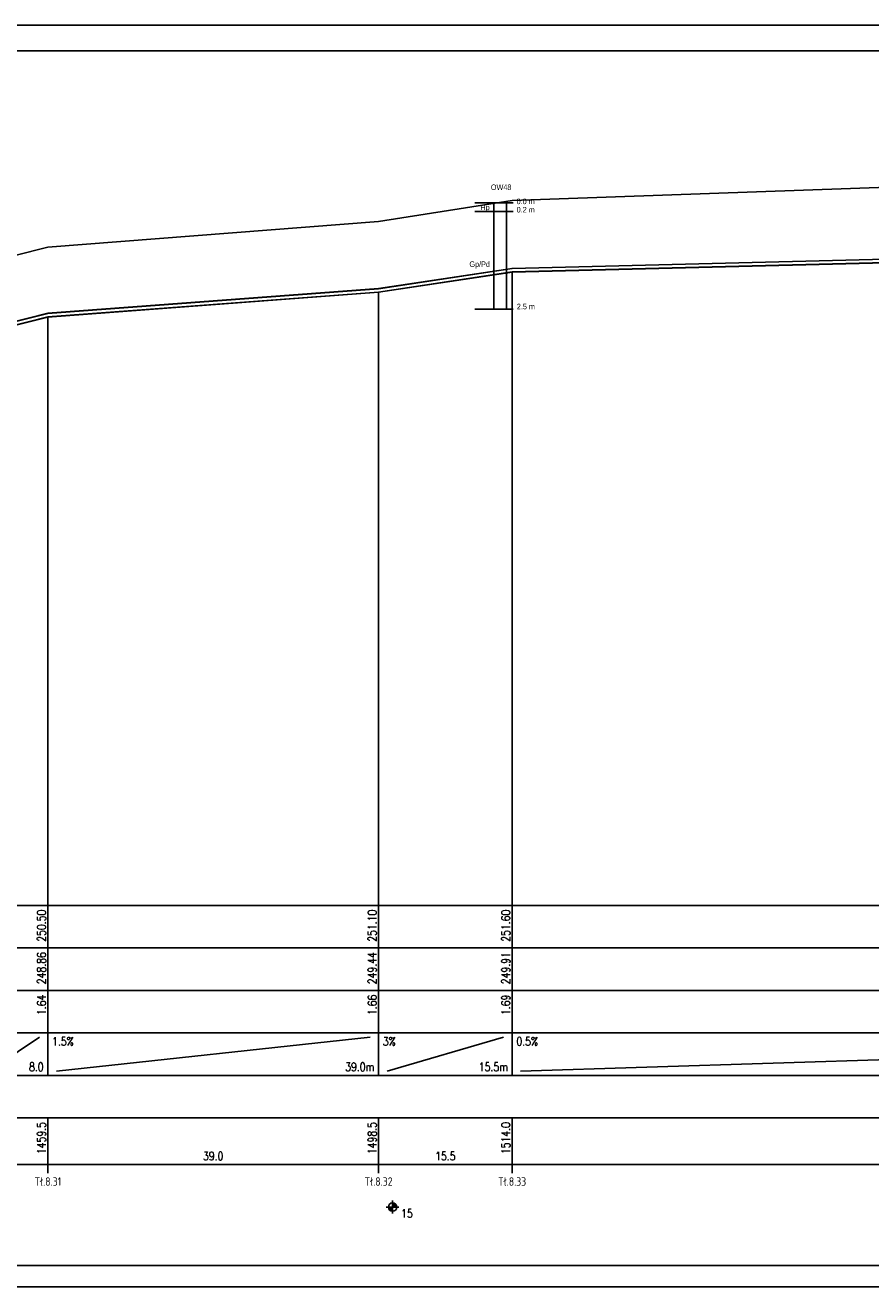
# Model space of a CAD drawing. Header units: metres. Extents: x -25 to 2175, y -3394 to -342.
# Tile 47 of 52: x 1362 to 1561, y -1077 to -780. Entities that reach past the tile are written whole.
import ezdxf
from ezdxf.enums import TextEntityAlignment as Align

# ---------------------------------------------------------------- set-up
doc = ezdxf.new("R2010")
doc.units = ezdxf.units.M
doc.header["$LTSCALE"] = 0.2
doc.layers.get('0').update_dxf_attribs({"color": 8, "linetype": 'CONTINUOUS'})
for name, color, linetype in [('gleba', 20, 'CONTINUOUS'), ('Linie_tabeli', 7, 'CONTINUOUS'), ('Pomocnicza', 1, 'CONTINUOUS'), ('Pompownia_P8_Liczby', 7, 'CONTINUOUS'), ('Pompownia_P8_Linie_tabeli', 7, 'CONTINUOUS'), ('Pompownia_P8_Odcinki', 7, 'CONTINUOUS'), ('Pompownia_P8_Teren_istn', 3, 'CONTINUOUS'), ('warstwa_nr_0', 8, 'CONTINUOUS')]:
    doc.layers.add(name, color=color, linetype=linetype)
doc.styles.get("Standard").update_dxf_attribs({"font": 'simplex.shx'})

msp = doc.modelspace()

# ---------------------------------------------------------------- linework, layer by layer
at = {"layer": 'Linie_tabeli'}
for p, q in [((1467.76, -822.15), (1476.76, -822.15)), ((1467.76, -824.15), (1476.76, -824.15)), ((1467.76, -847.15), (1476.76, -847.15))]:
    msp.add_line(p, q, dxfattribs=at)
msp.add_lwpolyline([(0.29, -1072.31), (1969.29, -1072.31), (1969.29, -786.31), (0.29, -786.31)], close=True, dxfattribs=at)
at = {"layer": 'Pomocnicza'}
for points in [[(1472.21, -822.15), (1472.21, -847.15)], [(1475.21, -822.15), (1475.21, -837.15)], [(1475.21, -822.15), (1475.21, -847.15)]]:
    msp.add_lwpolyline(points, dxfattribs=at)
at = {"layer": 'Pompownia_P8_Liczby'}
for p, q in [((1448.42, -1057.04), (1448.42, -1060.04)), ((1446.92, -1058.54), (1449.92, -1058.54)), ((1447.42, -1058.61), (1449.42, -1058.47)), ((1447.43, -1058.68), (1449.41, -1058.41)), ((1447.44, -1058.75), (1449.4, -1058.34)), ((1447.46, -1058.82), (1449.38, -1058.27)), ((1447.48, -1058.89), (1449.36, -1058.2)), ((1447.51, -1058.95), (1449.33, -1058.14)), ((1447.54, -1059.01), (1449.3, -1058.08)), ((1447.57, -1059.07), (1449.27, -1058.01)), ((1447.61, -1059.13), (1449.23, -1057.96)), ((1447.65, -1059.19), (1449.19, -1057.9)), ((1447.7, -1059.24), (1449.14, -1057.85)), ((1447.75, -1059.29), (1449.09, -1057.8)), ((1447.8, -1059.33), (1449.04, -1057.76)), ((1447.86, -1059.37), (1448.98, -1057.72)), ((1447.92, -1059.41), (1448.92, -1057.68)), ((1447.98, -1059.44), (1448.86, -1057.65)), ((1448.05, -1059.47), (1448.8, -1057.62)), ((1448.11, -1059.5), (1448.73, -1057.59)), ((1448.18, -1059.52), (1448.66, -1057.57)), ((1448.25, -1059.53), (1448.59, -1057.56)), ((1448.32, -1059.54), (1448.53, -1057.55)), ((1448.39, -1059.54), (1448.46, -1057.55))]:
    msp.add_line(p, q, dxfattribs=at)
msp.add_circle((1448.42, -1058.54), 1, dxfattribs=at)
at = {"layer": 'Pompownia_P8_Linie_tabeli'}
for p, q in [((98.02, -987.54), (1783.36, -987.54)), ((1367.26, -987.54), (1367.26, -1017.54)), ((1445.11, -987.54), (1445.11, -1017.54)), ((1476.56, -987.54), (1476.56, -1017.54)), ((98.02, -997.54), (1783.36, -997.54)), ((98.02, -1007.54), (1783.36, -1007.54)), ((98.02, -1017.54), (1783.36, -1017.54)), ((1353.34, -1026.54), (1365.26, -1018.54)), ((1367.26, -1017.54), (1367.26, -1027.54)), ((1369.26, -1026.54), (1443.11, -1018.54)), ((1445.11, -1017.54), (1445.11, -1027.54)), ((1447.11, -1026.54), (1474.56, -1018.54)), ((1476.56, -1017.54), (1476.56, -1027.54)), ((1478.56, -1026.54), (1728.95, -1018.54)), ((98.02, -1027.54), (1783.36, -1027.54)), ((98.02, -1037.54), (1783.36, -1037.54)), ((1367.26, -1037.54), (1367.26, -1050.54)), ((1445.11, -1037.54), (1445.11, -1050.54)), ((1476.56, -1037.54), (1476.56, -1050.54)), ((98.02, -1048.54), (1783.36, -1048.54))]:
    msp.add_line(p, q, dxfattribs=at)
for points in [[(1476.56, -987.54), (1476.56, -838.41)], [(1445.11, -987.54), (1445.11, -843.13)], [(1367.26, -987.54), (1367.26, -848.97)]]:
    msp.add_lwpolyline(points, dxfattribs=at)
at = {"layer": 'Pompownia_P8_Odcinki'}
for points in [[(1476.56, -837.62), (1730.95, -831.26), (1730.95, -831.2), (1476.56, -837.56)], [(1476.56, -838.41), (1730.95, -832.05), (1730.95, -832.1), (1476.56, -838.46)], [(1445.11, -842.34), (1476.56, -837.62), (1476.56, -837.56), (1445.11, -842.28)], [(1445.11, -843.13), (1476.56, -838.41), (1476.56, -838.46), (1445.11, -843.18)], [(1367.26, -848.18), (1445.11, -842.34), (1445.11, -842.28), (1367.26, -848.12)], [(1367.26, -848.97), (1445.11, -843.13), (1445.11, -843.18), (1367.26, -849.02)], [(1352.34, -851.9), (1367.26, -848.18), (1367.26, -848.12), (1352.34, -851.85)], [(1352.34, -852.7), (1367.26, -848.97), (1367.26, -849.02), (1352.34, -852.75)]]:
    msp.add_lwpolyline(points, close=True, dxfattribs=at)
at = {"layer": 'Pompownia_P8_Teren_istn'}
msp.add_lwpolyline([(1033.1, -859.54), (1216.2, -839.54), (1342.09, -836.54), (1351.34, -836.54), (1367.26, -832.54), (1445.11, -826.54), (1476.56, -821.54), (1730.95, -812.54), (1750.18, -813.54), (1752.14, -814.54), (1762.36, -820.54), (1772.2, -820.54), (1772.24, -820.54), (1781.5, -819.54), (1783.36, -819.54)], dxfattribs=at)
at = {"layer": 'warstwa_nr_0'}
msp.add_lwpolyline([(-24.71, -1077.31), (1975.29, -1077.31), (1975.29, -780.31), (-24.71, -780.31)], close=True, dxfattribs=at)

# ---------------------------------------------------------------- texts
at = {"char_height": 1.3, "attachment_point": 1}
for s, insert, width in [('{\\fArial Narrow|b0|i0|c238|p0;\\POW48}', (1471.55, -815.64), 11.4659), ('{\\FArial Narrow|c0;0.0 m}', (1477.6, -821.13), 8.0951), ('{\\fArial Narrow|b0|i0|c238|p0;0.2 m}', (1477.61, -823.09), 8.3702), ('{\\fArial Narrow|b0|i0|c238|p0;2.5 m}', (1477.66, -845.89), 8.3702)]:
    msp.add_mtext(s, dxfattribs=dict(at, insert=insert, width=width))
at = {"layer": 'gleba', "char_height": 1.3, "width": 11.5025, "attachment_point": 3}
for s, insert in [('{\\fArial Narrow|b0|i0|c238|p34;Hp}', (1471.27, -822.55)), ('{\\fArial Narrow|b0|i0|c238|p0;Gp/Pd}', (1471.33, -835.92))]:
    msp.add_mtext(s, dxfattribs=dict(at, insert=insert))
at = {"layer": 'Pompownia_P8_Liczby', "width": 0.8}
for s, p in [('250.50', (1366.76, -988.54)), ('251.10', (1444.61, -988.54)), ('251.60', (1476.06, -988.54)), ('248.86', (1366.76, -998.54)), ('249.44', (1444.61, -998.54)), ('249.91', (1476.06, -998.54)), ('1.64', (1366.76, -1008.54)), ('1.66', (1444.61, -1008.54)), ('1.69', (1476.06, -1008.54)), ('1459.5', (1366.76, -1038.54)), ('1498.5', (1444.61, -1038.54)), ('1514.0', (1476.06, -1038.54))]:
    msp.add_text(s, height=2, rotation=90, dxfattribs=at).set_placement(p, align=Align.RIGHT)
for s, p in [('1.5%', (1368.26, -1020.54)), ('3%', (1446.11, -1020.54)), ('0.5%', (1477.56, -1020.54)), ('15', (1450.42, -1061.04))]:
    msp.add_text(s, height=2, dxfattribs=at).set_placement(p)
for s, p in [('8.0', (1366.26, -1026.54)), ('39.0m', (1444.11, -1026.54)), ('15.5m', (1475.56, -1026.54))]:
    msp.add_text(s, height=2, dxfattribs=at).set_placement(p, align=Align.RIGHT)
for s, p in [('39.0', (1406.18, -1047.54)), ('15.5', (1460.83, -1047.54)), ('Tł.8.31', (1367.26, -1053.54)), ('Tł.8.32', (1445.11, -1053.54)), ('Tł.8.33', (1476.56, -1053.54))]:
    msp.add_text(s, height=2, dxfattribs=at).set_placement(p, align=Align.CENTER)

doc.saveas('drawing.dxf')
